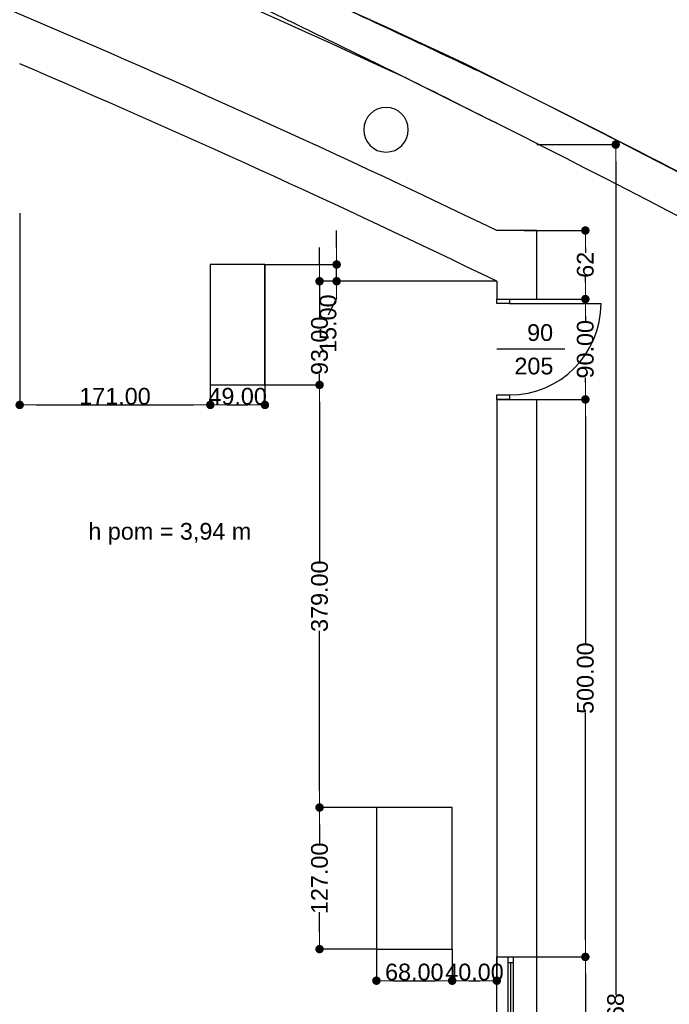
# Model space of a CAD drawing. Header units: millimetres. Extents: x -175445 to -20415, y -559200 to 231527.
# Tile 127 of 256: x -85918 to -80090, y -170996 to -162165. Entities that reach past the tile are written whole.
import ezdxf

# ---------------------------------------------------------------- set-up
doc = ezdxf.new("R2010")
doc.units = ezdxf.units.MM
doc.header["$MEASUREMENT"] = 0
for name, color, linetype in [('Drzwi', 7, 'Continuous'), ('Obiekt', 7, 'Continuous'), ('Okno', 7, 'Continuous'), ('Strop', 7, 'Continuous'), ('Słup', 7, 'Continuous'), ('Tekst', 7, 'Continuous'), ('Wymiary', 63, 'Continuous'), ('Ściana', 7, 'Continuous')]:
    doc.layers.add(name, color=color, linetype=linetype)
doc.styles.add('Arial', font='txt')
doc.styles.add('Times new roman', font='txt')
doc.dimstyles.new('GENERATED_STYLE__1', dxfattribs={"dimtxt": 150, "dimasz": 152, "dimexe": 0.18, "dimexo": 0, "dimgap": 0.09, "dimtad": 1, "dimtih": 1, "dimtoh": 1, "dimlfac": 0.1, "dimzin": 0, "dimdsep": 46, "dimtxsty": 'Arial', "dimblk": 'ARROWHEAD_11', "dimblk1": 'ARROWHEAD_11', "dimblk2": 'ARROWHEAD_11', "dimcen": 0.09, "dimclrd": 114, "dimclre": 114, "dimclrt": 114, "dimazin": 0, "dimtfac": 1, "dimtdec": 4, "dimtmove": 0, "dimatfit": 3, "dimfxl": 1, "dimtolj": 1, "dimtzin": 0, "dimarcsym": 0})
doc.dimstyles.new('GENERATED_STYLE__2', dxfattribs={"dimtxt": 150, "dimasz": 152, "dimexe": 0.18, "dimexo": 0, "dimgap": 0.09, "dimtad": 1, "dimlfac": 0.1, "dimzin": 0, "dimdsep": 46, "dimtxsty": 'Arial', "dimblk": 'ARROWHEAD_11', "dimblk1": 'ARROWHEAD_11', "dimblk2": 'ARROWHEAD_11', "dimcen": 0.09, "dimclrd": 114, "dimclre": 114, "dimclrt": 114, "dimazin": 0, "dimtfac": 1, "dimtdec": 4, "dimtmove": 0, "dimatfit": 3, "dimfxl": 1, "dimtolj": 1, "dimtzin": 0, "dimarcsym": 0})

# ---------------------------------------------------------------- blocks, each defined once
blk = doc.blocks.new('ARROWHEAD_11')
at = {"color": 0, "linetype": 'Continuous', "lineweight": 0}
blk.add_line((0, 0), (-1, 0), dxfattribs=at)
at = {"color": 0, "linetype": 'Continuous', "lineweight": 0, "const_width": 0.25, "flags": 128}
blk.add_lwpolyline([(-0.125, 0, 1), (0.125, 0, 1)], format="xyb", close=True, dxfattribs=at)
blk = doc.blocks.new('*D1736')
at = {"layer": 'Defpoints', "color": 0}
for p in [(-85918, -163900.6), (-84208, -164360.6), (-84208, -165619.8)]:
    blk.add_point(p, dxfattribs=at)
at = {"layer": 'Wymiary', "color": 114, "lineweight": -2}
for p, q in [((-85918, -163900.6), (-85918, -165620)), ((-84208, -164360.6), (-84208, -165620)), ((-85766, -165619.8), (-84360, -165619.8))]:
    blk.add_line(p, q, dxfattribs=at)
at = {"layer": 'Wymiary', "color": 114, "lineweight": -2, "xscale": 152, "yscale": 152, "zscale": 152, "rotation": 180}
blk.add_blockref('ARROWHEAD_11', (-85918, -165619.8), dxfattribs=at)
at = {"layer": 'Wymiary', "color": 114, "lineweight": -2, "xscale": 152, "yscale": 152, "zscale": 152}
blk.add_blockref('ARROWHEAD_11', (-84208, -165619.8), dxfattribs=at)
at = {"layer": 'Wymiary', "color": 114, "lineweight": 13, "insert": (-85063, -165543.2), "char_height": 150, "attachment_point": 5, "style": 'Arial'}
blk.add_mtext('\\A1;171.00', dxfattribs=at)
blk = doc.blocks.new('*D1737')
at = {"layer": 'Defpoints', "color": 0}
for p in [(-84208, -164360.6), (-83718, -164360.6), (-83718, -165619.8)]:
    blk.add_point(p, dxfattribs=at)
at = {"layer": 'Wymiary', "color": 114, "lineweight": -2}
for p, q in [((-84208, -164360.6), (-84208, -165620)), ((-83718, -164360.6), (-83718, -165620)), ((-84056, -165619.8), (-83870, -165619.8))]:
    blk.add_line(p, q, dxfattribs=at)
at = {"layer": 'Wymiary', "color": 114, "lineweight": -2, "xscale": 152, "yscale": 152, "zscale": 152, "rotation": 180}
blk.add_blockref('ARROWHEAD_11', (-84208, -165619.8), dxfattribs=at)
at = {"layer": 'Wymiary', "color": 114, "lineweight": -2, "xscale": 152, "yscale": 152, "zscale": 152}
blk.add_blockref('ARROWHEAD_11', (-83718, -165619.8), dxfattribs=at)
at = {"layer": 'Wymiary', "color": 114, "lineweight": 13, "insert": (-83963, -165543.2), "char_height": 150, "attachment_point": 5, "style": 'Arial'}
blk.add_mtext('\\A1;49.00', dxfattribs=at)
blk = doc.blocks.new('*D1741')
at = {"layer": 'Defpoints', "color": 0}
for p in [(-83228, -169230.6), (-82718, -169230.6), (-82718, -170500.6)]:
    blk.add_point(p, dxfattribs=at)
at = {"layer": 'Wymiary', "color": 114, "lineweight": -2}
for p, q in [((-82718, -169230.6), (-83228.2, -169230.6)), ((-83228, -169382.6), (-83228, -169561.5)), ((-83228, -170348.6), (-83228, -170169.8)), ((-82718, -170500.6), (-83228.2, -170500.6))]:
    blk.add_line(p, q, dxfattribs=at)
at = {"layer": 'Wymiary', "color": 114, "lineweight": -2, "xscale": 152, "yscale": 152, "zscale": 152}
for p, rotation in [((-83228, -169230.6), 90), ((-83228, -170500.6), 270)]:
    blk.add_blockref('ARROWHEAD_11', p, dxfattribs=dict(at, rotation=rotation))
at = {"layer": 'Wymiary', "color": 114, "lineweight": 13, "insert": (-83228, -169865.6), "char_height": 150, "attachment_point": 5, "rotation": 90, "style": 'Arial'}
blk.add_mtext('\\A1;127.00', dxfattribs=at)
blk = doc.blocks.new('*D1742')
at = {"layer": 'Defpoints', "color": 0}
for p in [(-83718, -165440.6), (-83228, -165440.6), (-82718, -169230.6)]:
    blk.add_point(p, dxfattribs=at)
at = {"layer": 'Wymiary', "color": 114, "lineweight": -2}
for p, q in [((-83718, -165440.6), (-83227.9, -165440.6)), ((-83228, -165592.6), (-83228, -167024.5)), ((-83228, -169078.6), (-83228, -167646.8)), ((-82718, -169230.6), (-83228.2, -169230.6))]:
    blk.add_line(p, q, dxfattribs=at)
at = {"layer": 'Wymiary', "color": 114, "lineweight": -2, "xscale": 152, "yscale": 152, "zscale": 152}
for p, rotation in [((-83228, -165440.6), 90), ((-83228, -169230.6), 270)]:
    blk.add_blockref('ARROWHEAD_11', p, dxfattribs=dict(at, rotation=rotation))
at = {"layer": 'Wymiary', "color": 114, "lineweight": 13, "insert": (-83228, -167335.6), "char_height": 150, "attachment_point": 5, "rotation": 90, "style": 'Arial'}
blk.add_mtext('\\A1;379.00', dxfattribs=at)
blk = doc.blocks.new('*D1743')
at = {"layer": 'Defpoints', "color": 0}
for p in [(-83228, -164510.6), (-81638, -164510.6), (-83718, -165440.6)]:
    blk.add_point(p, dxfattribs=at)
at = {"layer": 'Wymiary', "color": 114, "lineweight": -2}
for p, q in [((-83228, -164358.6), (-83228, -164206.6)), ((-81638, -164510.6), (-83228.2, -164510.6)), ((-83228, -164510.6), (-83228, -164836.5)), ((-83228, -165440.6), (-83228, -165342.4)), ((-83718, -165440.6), (-83227.9, -165440.6)), ((-83228, -165592.6), (-83228, -165744.6))]:
    blk.add_line(p, q, dxfattribs=at)
at = {"layer": 'Wymiary', "color": 114, "lineweight": -2, "xscale": 152, "yscale": 152, "zscale": 152}
for p, rotation in [((-83228, -164510.6), 270), ((-83228, -165440.6), 90)]:
    blk.add_blockref('ARROWHEAD_11', p, dxfattribs=dict(at, rotation=rotation))
at = {"layer": 'Wymiary', "color": 114, "lineweight": 13, "insert": (-83228, -165089.5), "char_height": 150, "attachment_point": 5, "rotation": 90, "style": 'Arial'}
blk.add_mtext('\\A1;93.00', dxfattribs=at)
blk = doc.blocks.new('*D1744')
at = {"layer": 'Defpoints', "color": 0}
for p in [(-83718, -164360.6), (-83074.7, -164360.6), (-81638, -164510.6)]:
    blk.add_point(p, dxfattribs=at)
at = {"layer": 'Wymiary', "color": 114, "lineweight": -2}
for p, q in [((-83074.7, -164208.6), (-83074.7, -164056.6)), ((-83718, -164360.6), (-83074.5, -164360.6)), ((-83074.7, -164510.6), (-83074.7, -164360.6)), ((-81638, -164510.6), (-83074.9, -164510.6)), ((-83074.7, -164662.6), (-83151.4, -164814.6))]:
    blk.add_line(p, q, dxfattribs=at)
at = {"layer": 'Wymiary', "color": 114, "lineweight": -2, "xscale": 152, "yscale": 152, "zscale": 152}
for p, rotation in [((-83074.7, -164360.6), 270), ((-83074.7, -164510.6), 90)]:
    blk.add_blockref('ARROWHEAD_11', p, dxfattribs=dict(at, rotation=rotation))
at = {"layer": 'Wymiary', "color": 114, "lineweight": 13, "insert": (-83151.4, -164891.3), "char_height": 150, "attachment_point": 5, "rotation": 90, "style": 'Arial'}
blk.add_mtext('\\A1;15.00', dxfattribs=at)
blk = doc.blocks.new('*D1745')
at = {"layer": 'Defpoints', "color": 0}
for p in [(-82718, -170500.6), (-82038, -170500.6), (-82038, -170783.7)]:
    blk.add_point(p, dxfattribs=at)
at = {"layer": 'Wymiary', "color": 114, "lineweight": -2}
for p, q in [((-82718, -170500.6), (-82718, -170783.9)), ((-82038, -170500.6), (-82038, -170783.9)), ((-82566, -170783.7), (-82190, -170783.7))]:
    blk.add_line(p, q, dxfattribs=at)
at = {"layer": 'Wymiary', "color": 114, "lineweight": -2, "xscale": 152, "yscale": 152, "zscale": 152, "rotation": 180}
blk.add_blockref('ARROWHEAD_11', (-82718, -170783.7), dxfattribs=at)
at = {"layer": 'Wymiary', "color": 114, "lineweight": -2, "xscale": 152, "yscale": 152, "zscale": 152}
blk.add_blockref('ARROWHEAD_11', (-82038, -170783.7), dxfattribs=at)
at = {"layer": 'Wymiary', "color": 114, "lineweight": 13, "insert": (-82378, -170707.1), "char_height": 150, "attachment_point": 5, "style": 'Arial'}
blk.add_mtext('\\A1;68.00', dxfattribs=at)
blk = doc.blocks.new('*D1746')
at = {"layer": 'Defpoints', "color": 0}
for p in [(-82038, -170500.6), (-81638, -170570.6), (-81638, -170783.7)]:
    blk.add_point(p, dxfattribs=at)
at = {"layer": 'Wymiary', "color": 114, "lineweight": -2}
for p, q in [((-82038, -170500.6), (-82038, -170783.9)), ((-81638, -170570.6), (-81638, -170783.9)), ((-81886, -170783.7), (-81790, -170783.7))]:
    blk.add_line(p, q, dxfattribs=at)
at = {"layer": 'Wymiary', "color": 114, "lineweight": -2, "xscale": 152, "yscale": 152, "zscale": 152, "rotation": 180}
blk.add_blockref('ARROWHEAD_11', (-82038, -170783.7), dxfattribs=at)
at = {"layer": 'Wymiary', "color": 114, "lineweight": -2, "xscale": 152, "yscale": 152, "zscale": 152}
blk.add_blockref('ARROWHEAD_11', (-81638, -170783.7), dxfattribs=at)
at = {"layer": 'Wymiary', "color": 114, "lineweight": 13, "insert": (-81838, -170707.1), "char_height": 150, "attachment_point": 5, "style": 'Arial'}
blk.add_mtext('\\A1;40.00', dxfattribs=at)
blk = doc.blocks.new('*D1750')
at = {"layer": 'Defpoints', "color": 0}
for p in [(-81278, -170570.6), (-80843.2, -170570.6), (-81278, -172330.6)]:
    blk.add_point(p, dxfattribs=at)
at = {"layer": 'Wymiary', "color": 114, "lineweight": -2}
for p, q in [((-81278, -170570.6), (-80843, -170570.6)), ((-80843.2, -170722.6), (-80843.2, -171146.5)), ((-80843.2, -172178.6), (-80843.2, -171754.8)), ((-81278, -172330.6), (-80843, -172330.6))]:
    blk.add_line(p, q, dxfattribs=at)
at = {"layer": 'Wymiary', "color": 114, "lineweight": -2, "xscale": 152, "yscale": 152, "zscale": 152}
for p, rotation in [((-80843.2, -170570.6), 90), ((-80843.2, -172330.6), 270)]:
    blk.add_blockref('ARROWHEAD_11', p, dxfattribs=dict(at, rotation=rotation))
at = {"layer": 'Wymiary', "color": 114, "lineweight": 13, "insert": (-80843.2, -171450.6), "char_height": 150, "attachment_point": 5, "rotation": 90, "style": 'Arial'}
blk.add_mtext('\\A1;176.00', dxfattribs=at)
blk = doc.blocks.new('*D1751')
at = {"layer": 'Defpoints', "color": 0}
for p in [(-81278, -165570.6), (-80843.2, -165570.6), (-81278, -170570.6)]:
    blk.add_point(p, dxfattribs=at)
at = {"layer": 'Wymiary', "color": 114, "lineweight": -2}
for p, q in [((-81278, -165570.6), (-80843, -165570.6)), ((-80843.2, -165722.6), (-80843.2, -167759.4)), ((-80843.2, -170418.6), (-80843.2, -168381.8)), ((-81278, -170570.6), (-80843, -170570.6))]:
    blk.add_line(p, q, dxfattribs=at)
at = {"layer": 'Wymiary', "color": 114, "lineweight": -2, "xscale": 152, "yscale": 152, "zscale": 152}
for p, rotation in [((-80843.2, -165570.6), 90), ((-80843.2, -170570.6), 270)]:
    blk.add_blockref('ARROWHEAD_11', p, dxfattribs=dict(at, rotation=rotation))
at = {"layer": 'Wymiary', "color": 114, "lineweight": 13, "insert": (-80843.2, -168070.6), "char_height": 150, "attachment_point": 5, "rotation": 90, "style": 'Arial'}
blk.add_mtext('\\A1;500.00', dxfattribs=at)
blk = doc.blocks.new('*D1752')
at = {"layer": 'Defpoints', "color": 0}
for p in [(-81278, -164670.6), (-80843.2, -164670.6), (-81278, -165570.6)]:
    blk.add_point(p, dxfattribs=at)
at = {"layer": 'Wymiary', "color": 114, "lineweight": -2}
for p, q in [((-81278, -164670.6), (-80843, -164670.6)), ((-80843.2, -164822.6), (-80843.2, -164867.7)), ((-80843.2, -165418.6), (-80843.2, -165373.6)), ((-81278, -165570.6), (-80843, -165570.6))]:
    blk.add_line(p, q, dxfattribs=at)
at = {"layer": 'Wymiary', "color": 114, "lineweight": -2, "xscale": 152, "yscale": 152, "zscale": 152}
for p, rotation in [((-80843.2, -164670.6), 90), ((-80843.2, -165570.6), 270)]:
    blk.add_blockref('ARROWHEAD_11', p, dxfattribs=dict(at, rotation=rotation))
at = {"layer": 'Wymiary', "color": 114, "lineweight": 13, "insert": (-80843.2, -165120.6), "char_height": 150, "attachment_point": 5, "rotation": 90, "style": 'Arial'}
blk.add_mtext('\\A1;90.00', dxfattribs=at)
blk = doc.blocks.new('*D1753')
at = {"layer": 'Defpoints', "color": 0}
for p in [(-81278, -164055.3), (-80843.2, -164055.3), (-81278, -164670.6)]:
    blk.add_point(p, dxfattribs=at)
at = {"layer": 'Wymiary', "color": 114, "lineweight": -2}
for p, q in [((-81278, -164055.3), (-80843, -164055.3)), ((-80843.2, -164207.3), (-80843.2, -164255.8)), ((-80843.2, -164518.6), (-80843.2, -164470.1)), ((-81278, -164670.6), (-80843, -164670.6))]:
    blk.add_line(p, q, dxfattribs=at)
at = {"layer": 'Wymiary', "color": 114, "lineweight": -2, "xscale": 152, "yscale": 152, "zscale": 152}
for p, rotation in [((-80843.2, -164055.3), 90), ((-80843.2, -164670.6), 270)]:
    blk.add_blockref('ARROWHEAD_11', p, dxfattribs=dict(at, rotation=rotation))
at = {"layer": 'Wymiary', "color": 114, "lineweight": 13, "insert": (-80843.2, -164363), "char_height": 150, "attachment_point": 5, "rotation": 90, "style": 'Arial'}
blk.add_mtext('\\A1;62', dxfattribs=at)
blk = doc.blocks.new('*D1754')
at = {"layer": 'Defpoints', "color": 0}
for p in [(-81278, -163285.3), (-80571.4, -163285.3), (-81278, -178970.6)]:
    blk.add_point(p, dxfattribs=at)
at = {"layer": 'Wymiary', "color": 114, "lineweight": -2}
for p, q in [((-81278, -163285.3), (-80571.2, -163285.3)), ((-80571.4, -163437.3), (-80571.4, -170910.8)), ((-80571.4, -178818.6), (-80571.4, -171345.1)), ((-81278, -178970.6), (-80571.2, -178970.6))]:
    blk.add_line(p, q, dxfattribs=at)
at = {"layer": 'Wymiary', "color": 114, "lineweight": -2, "xscale": 152, "yscale": 152, "zscale": 152}
for p, rotation in [((-80571.4, -163285.3), 90), ((-80571.4, -178970.6), 270)]:
    blk.add_blockref('ARROWHEAD_11', p, dxfattribs=dict(at, rotation=rotation))
at = {"layer": 'Wymiary', "color": 114, "lineweight": 13, "insert": (-80571.4, -171128), "char_height": 150, "attachment_point": 5, "rotation": 90, "style": 'Arial'}
blk.add_mtext('\\A1;1568', dxfattribs=at)

msp = doc.modelspace()

# ---------------------------------------------------------------- linework, layer by layer
at = {"layer": 'Drzwi'}
for p, q in [((-81393.018, -164055.328), (-81278.018, -164055.328)), ((-81278.018, -164055.328), (-81393.018, -164055.328)), ((-81638.018, -164710.636), (-81638.018, -164670.636)), ((-81638.018, -164670.636), (-81523.018, -164670.636)), ((-81638.018, -164670.636), (-81523.018, -164670.636)), ((-81523.018, -164670.636), (-81523.018, -164710.636)), ((-81523.018, -164710.636), (-81638.018, -164710.636)), ((-81523.018, -164710.636), (-80703.018, -164710.636)), ((-81638.018, -165570.636), (-81638.018, -165530.636)), ((-81638.018, -165530.636), (-81523.018, -165530.636)), ((-81523.018, -165570.636), (-81638.018, -165570.636)), ((-81638.018, -165570.636), (-81523.018, -165570.636)), ((-81523.018, -165530.636), (-81523.018, -165570.636))]:
    msp.add_line(p, q, dxfattribs=at)
msp.add_arc((-81523.018, -164710.636), 820, 270, 0, dxfattribs=at)
at = {"layer": 'Obiekt'}
msp.add_line((-81026.64, -165120.636), (-81638.018, -165120.636), dxfattribs=at)
at = {"layer": 'Okno'}
for p, q in [((-81638.018, -172330.636), (-81638.018, -170570.636)), ((-81538.018, -170570.636), (-81538.018, -170620.636)), ((-81538.018, -170570.636), (-81488.018, -170570.636)), ((-81488.018, -170620.636), (-81488.018, -170570.636)), ((-81278.018, -172330.636), (-81278.018, -170570.636)), ((-81538.018, -170620.636), (-81488.018, -170620.636)), ((-81538.018, -170620.636), (-81538.018, -171400.636)), ((-81513.018, -171400.636), (-81513.018, -170620.636)), ((-81488.018, -171400.636), (-81488.018, -170620.636))]:
    msp.add_line(p, q, dxfattribs=at)
at = {"layer": 'Strop', "flags": 128}
msp.add_lwpolyline([(-114963.364, -152484.434, -0.034913), (-97147.904, -156667.71, -0.03139835), (-83179.127, -161981.022, -0.00358934), (-81600.813, -162721.346, -0.01554929), (-75154.286, -166178.424, -0.0168287), (-67557.968, -170885.339), (-67557.968, -174624.675), (-74808.018, -174624.675), (-74808.018, -179320.636), (-96528.019, -179320.636), (-96528.019, -180730.636), (-140258.019, -180730.636)], format="xyb", dxfattribs=at)
at = {"layer": 'Słup'}
for p, q in [((-83718.018, -164360.636), (-84208.018, -164360.636)), ((-84208.018, -164360.636), (-84208.018, -165440.636)), ((-83718.018, -165440.636), (-83718.018, -164360.636)), ((-84208.018, -165440.636), (-83718.018, -165440.636)), ((-82038.018, -169230.636), (-82718.018, -169230.636)), ((-82718.018, -169230.636), (-82718.018, -170500.636)), ((-82038.018, -170500.636), (-82038.018, -169230.636)), ((-82718.018, -170500.636), (-82038.018, -170500.636))]:
    msp.add_line(p, q, dxfattribs=at)
for start, end in [(0, 180), (180, 0)]:
    msp.add_arc((-82631.78, -163152.237), 200, start, end, dxfattribs=at)
at = {"layer": 'Ściana'}
for p, q in [((-81393.018, -164055.328), (-81638.018, -164055.328)), ((-81278.018, -164055.328), (-81393.018, -164055.328)), ((-81638.018, -164670.636), (-81523.018, -164670.636)), ((-81523.018, -164670.636), (-81278.018, -164670.636)), ((-81638.018, -165570.636), (-81523.018, -165570.636)), ((-81523.018, -165570.636), (-81278.018, -165570.636)), ((-81638.018, -170570.636), (-81538.018, -170570.636)), ((-81538.018, -170570.636), (-81488.018, -170570.636)), ((-81488.018, -170570.636), (-81278.018, -170570.636))]:
    msp.add_line(p, q, dxfattribs=at)
at = {"layer": 'Ściana', "flags": 128}
for points in [[(-81278.018, -164670.636), (-81278.018, -164055.328)], [(-81638.018, -164510.636), (-81638.018, -164670.636)], [(-81638.018, -165570.636), (-81638.018, -170570.636)], [(-81278.018, -170570.636), (-81278.018, -165570.636)]]:
    msp.add_lwpolyline(points, dxfattribs=at)
at = {"layer": 'Ściana'}
for centre, radius, start, end in [((-132427.47, -270436.937), 119113.747, 64.91502534, 72.7714615), ((-132427.47, -270436.937), 118773.747, 65.11518084, 72.77143988), ((-140453.307, -280112.852), 130967.865, 57.19530479, 68.83493994), ((-125419.108, -254940.068), 100880.225, 64.27890534, 70.08756238), ((-125419.108, -254940.068), 100470.225, 64.16621913, 66.84859867), ((-140453.307, -280112.852), 131317.865, 56.28198176, 63.53325138), ((-140453.307, -280112.852), 130967.865, 63.31520947, 63.71112354)]:
    msp.add_arc(centre, radius, start, end, dxfattribs=at)

# ---------------------------------------------------------------- texts
at = {"layer": 'Obiekt', "char_height": 150, "attachment_point": 7, "style": 'Arial'}
for s, insert in [('\\A1;{\\fArial|b0|i0|c238|p38;90}', (-81365.85, -165048.104)), ('\\A1;{\\fArial|b0|i0|c238|p38;205}', (-81479.679, -165348.104))]:
    msp.add_mtext(s, dxfattribs=dict(at, insert=insert))
at = {"layer": 'Tekst', "insert": (-84571.07, -166678.218), "char_height": 150, "attachment_point": 2, "style": 'Times new roman'}
msp.add_mtext('\\A1;{\\fArial|b0|i0|c0|p38;h pom = 3,94 m}', dxfattribs=at)

# ---------------------------------------------------------------- dimensions: what is measured, and where the dimension line sits
at = {"layer": 'Wymiary', "lineweight": 13}
for base, p1, p2, text, picture, middle in [((-80571.374, -163285.328), (-81278.018, -178970.636), (-81278.018, -163285.328), '1568', '*D1754', (-80571.374, -171127.982)), ((-80843.224, -164055.328), (-81278.018, -164670.636), (-81278.018, -164055.328), '62', '*D1753', (-80843.224, -164362.982))]:
    dim = msp.add_linear_dim(base=base, p1=p1, p2=p2, angle=90, text=text, dimstyle='GENERATED_STYLE__2', dxfattribs=at)
    dim.commit()
    dim.dimension.update_dxf_attribs({"geometry": picture, "text_midpoint": middle, "dimtype": 160, "text_rotation": 90})
for base, p1, p2, picture, middle in [((-84208.018, -165619.831), (-85918.019, -163900.636), (-84208.018, -164360.636), '*D1736', (-85063.019, -165619.831)), ((-83718.018, -165619.831), (-84208.018, -164360.636), (-83718.018, -164360.636), '*D1737', (-83963.018, -165619.831)), ((-82038.018, -170783.748), (-82718.018, -170500.636), (-82038.018, -170500.636), '*D1745', (-82378.018, -170783.748)), ((-81638.018, -170783.748), (-82038.018, -170500.636), (-81638.018, -170570.636), '*D1746', (-81838.018, -170783.748))]:
    dim = msp.add_linear_dim(base=base, p1=p1, p2=p2, dimstyle='GENERATED_STYLE__1', dxfattribs=at)
    dim.commit()
    dim.dimension.update_dxf_attribs({"geometry": picture, "text_midpoint": middle, "dimtype": 160})
for base, p1, p2, picture, middle in [((-83074.681, -164360.636), (-81638.018, -164510.636), (-83718.018, -164360.636), '*D1744', (-83151.357, -164891.312)), ((-83228.033, -164510.636), (-83718.018, -165440.636), (-81638.018, -164510.636), '*D1743', (-83228.033, -165089.465)), ((-80843.224, -164670.636), (-81278.018, -165570.636), (-81278.018, -164670.636), '*D1752', (-80843.224, -165120.636)), ((-83228.033, -165440.636), (-82718.018, -169230.636), (-83718.018, -165440.636), '*D1742', (-83228.033, -167335.636)), ((-80843.224, -165570.636), (-81278.018, -170570.636), (-81278.018, -165570.636), '*D1751', (-80843.224, -168070.636)), ((-83228.033, -169230.636), (-82718.018, -170500.636), (-82718.018, -169230.636), '*D1741', (-83228.033, -169865.636)), ((-80843.224, -170570.636), (-81278.018, -172330.636), (-81278.018, -170570.636), '*D1750', (-80843.224, -171450.636))]:
    dim = msp.add_linear_dim(base=base, p1=p1, p2=p2, angle=90, dimstyle='GENERATED_STYLE__2', dxfattribs=at)
    dim.commit()
    dim.dimension.update_dxf_attribs({"geometry": picture, "text_midpoint": middle, "dimtype": 160, "text_rotation": 90})

doc.saveas('drawing.dxf')
